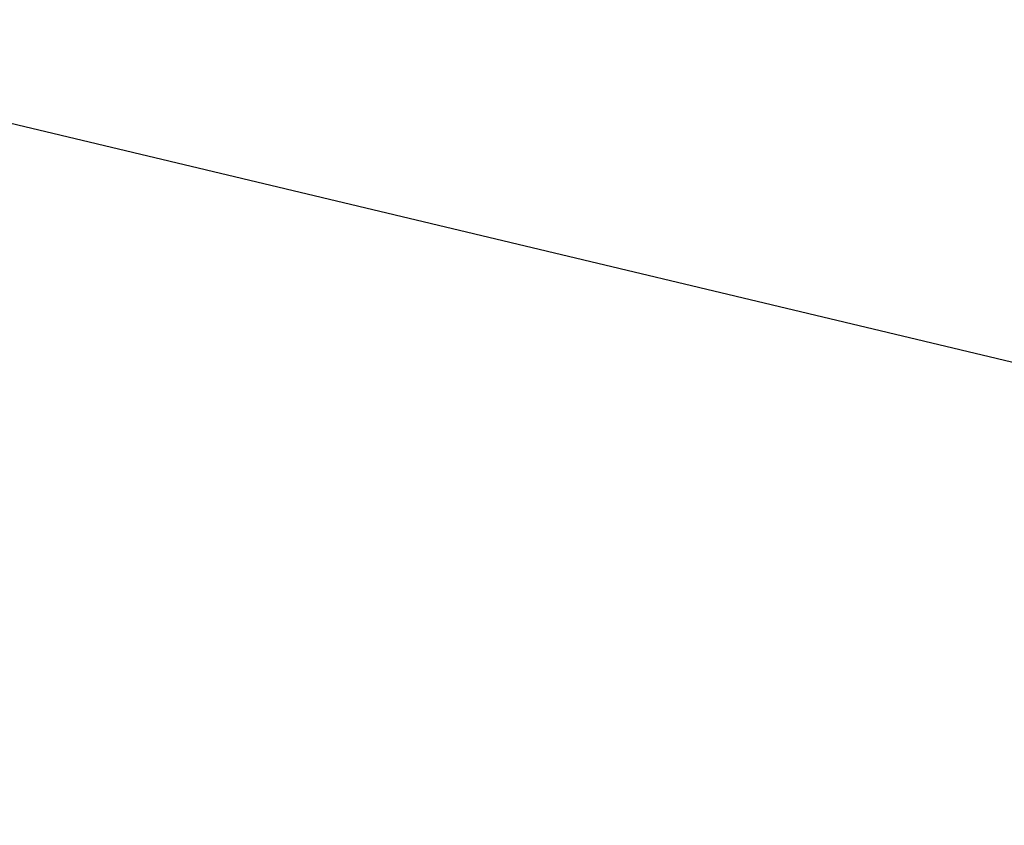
# Model space of a CAD drawing. Header units: millimetres. Extents: x 22 to 177, y -71 to 54.
# Tile 248 of 256: x 74.762 to 75.622, y -54.108 to -53.404. Entities that reach past the tile are written whole.
import ezdxf

# ---------------------------------------------------------------- set-up
doc = ezdxf.new("R2010")
doc.units = ezdxf.units.MM
doc.header["$LTSCALE"] = 25.4
doc.layers.get('0').update_dxf_attribs({"true_color": 0xff5454})

# ---------------------------------------------------------------- blocks, each defined once
blk = doc.blocks.new('PROFILE-IRIS-LED-20W-9004-9005-9006-9007.STL#2')
at = {"color": 18, "true_color": 0x000000}
mesh = blk.add_polyface(dxfattribs=at)
corners = [(119.95345, -49.54836, 34.32623), (74.98236, 20.04321, 141.06985), (117.43592, -54.30755, 36.69237), (77.49989, 24.8024, 138.70372)]
mesh.append_faces([[corners[k] for k in face] for face in [(0, 1, 2), (1, 0, 3)]], dxfattribs={"vtx0": -1, "color": 18})
mesh = blk.add_polyface(dxfattribs=at)
corners = [(113.99467, -58.74073, 38.45057), (75.41201, -0.20521, 126.03972), (75.73679, -1.04497, 125.00467)]
mesh.append_faces([[corners[k] for k in face] for face in [(0, 1, 2)]], dxfattribs={"color": 18})
mesh = blk.add_polyface(dxfattribs=at)
corners = [(105.34089, -55.32817, 48.43997), (74.95906, -3.54675, 121.83384), (75.26301, -2.65148, 122.39027)]
mesh.append_faces([[corners[k] for k in face] for face in [(0, 1, 2)]], dxfattribs={"color": 18})
mesh = blk.add_polyface(dxfattribs=at)
corners = [(75.26301, -2.65148, 122.39027), (109.43252, -51.52261, 47.39337), (105.34089, -55.32817, 48.43997)]
mesh.append_faces([[corners[k] for k in face] for face in [(0, 1, 2)]], dxfattribs={"color": 18})
mesh = blk.add_polyface(dxfattribs=at)
corners = [(109.76194, -62.67752, 39.53326), (75.71975, -3.05794, 123.23033), (75.34795, -4.22783, 122.47717)]
mesh.append_faces([[corners[k] for k in face] for face in [(0, 1, 2)]], dxfattribs={"color": 18})
mesh = blk.add_polyface(dxfattribs=at)
corners = [(109.76194, -62.67752, 39.53326), (75.34795, -4.22783, 122.47717), (74.76234, -5.33745, 121.90517)]
mesh.append_faces([[corners[k] for k in face] for face in [(0, 1, 2)]], dxfattribs={"color": 18})
at = {"color": 7, "true_color": 0xffffff}
mesh = blk.add_polyface(dxfattribs=at)
corners = [(77.27734, -54.09656, 49.0481), (73.40236, -51.88737, 49.39049), (74.25143, -53.37439, 47.30294), (76.42827, -52.60955, 51.13565)]
mesh.append_faces([[corners[k] for k in face] for face in [(0, 1, 2), (1, 0, 3)]], dxfattribs={"vtx0": -1, "color": 7})

msp = doc.modelspace()

# ---------------------------------------------------------------- block references
at = {"color": 0}
msp.add_blockref('PROFILE-IRIS-LED-20W-9004-9005-9006-9007.STL#2', (0, 0), dxfattribs=at)

doc.saveas('drawing.dxf')
